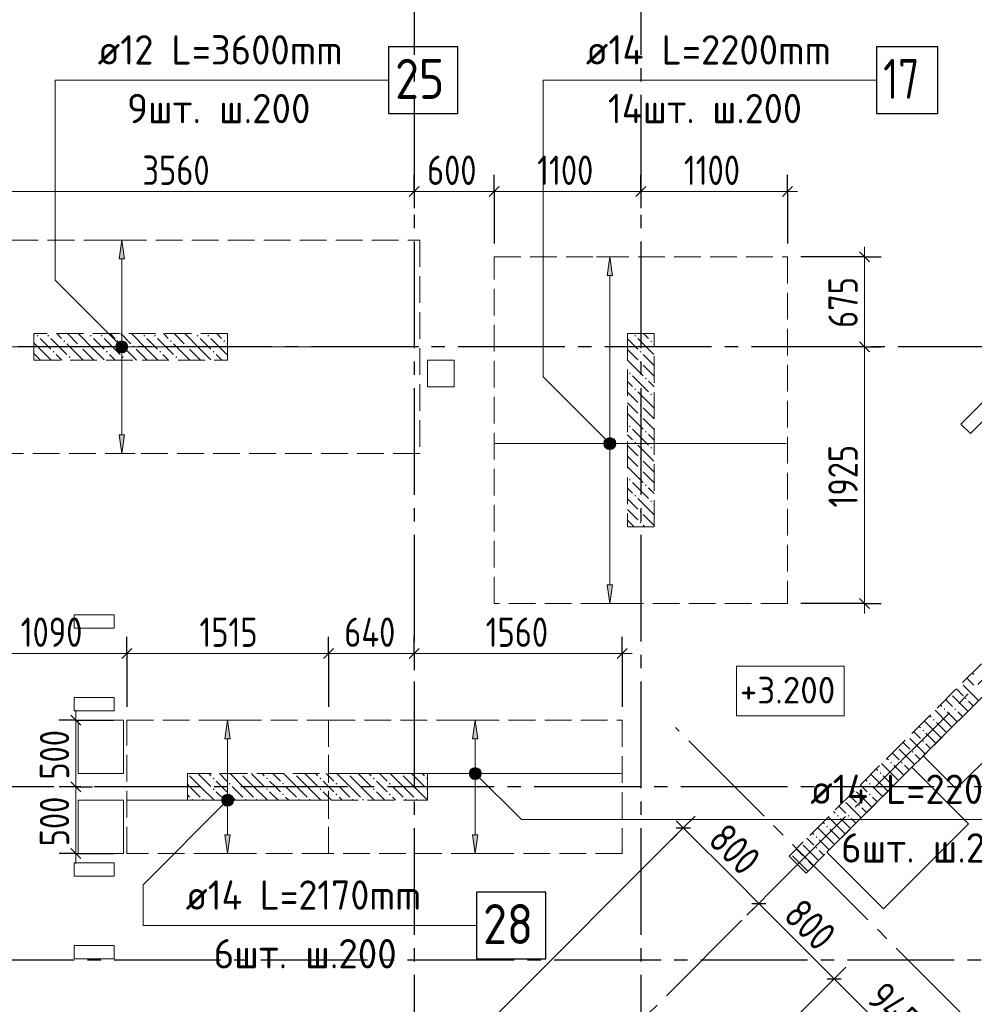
# Model space of a CAD drawing. Header units: millimetres. Extents: x 0 to 43617, y 0 to 59400.
# Tile 8 of 29: x 11667 to 18824, y 24199 to 31584. Entities that reach past the tile are written whole.
import ezdxf

# ---------------------------------------------------------------- set-up
doc = ezdxf.new("R2010")
doc.units = ezdxf.units.MM
doc.linetypes.add('______2', pattern=[270, 200, -70])
doc.linetypes.add('______5', pattern=[1100, 800, -100, 100, -100])
for name, color, linetype, lineweight in [('Standard', 7, 'Continuous', 25), ('Высотные отметки', 7, 'Continuous', 25), ('ДОП Верх по У', 7, 'Continuous', 25), ('ЖБ Пилон', 180, 'Continuous', 25), ('Оси', 40, '______5', 18), ('Позиционная метка номер позиции', 7, 'Continuous', 13), ('Примечания', 7, 'Continuous', 25)]:
    doc.layers.add(name, color=color, linetype=linetype, lineweight=lineweight)
doc.layers.add('ЖБ Перекрытие верхний уровень', color=7, linetype='Continuous', lineweight=25, true_color=0xe0e0ff)
doc.layers.add('ЖБ Стена верхний уровень', color=7, linetype='Continuous', lineweight=25, true_color=0x006e00)
doc.styles.add('GOST 2.304-81', font='txt')
doc.styles.add('ISOCPEUR', font='txt')

msp = doc.modelspace()

# ---------------------------------------------------------------- hatches: boundary and pattern name
at = {"layer": 'ДОП Верх по У', "linetype": 'Continuous', "lineweight": 13, "transparency": 33554687}
for points in [[(12451.6, 29790), (12431.6, 29930), (12411.6, 29790)], [(16111.6, 29665), (16091.6, 29805), (16071.6, 29665)], [(12394.1, 29130), (12469.1, 29130), (12463.8, 29148.8)], [(12394.1, 29130), (12463.8, 29148.8), (12399.3, 29148.8)], [(12399.3, 29111.3), (12469.1, 29130), (12394.1, 29130)], [(12399.3, 29148.8), (12463.8, 29148.8), (12450.3, 29162.3)], [(12399.3, 29148.8), (12450.3, 29162.3), (12412.8, 29162.3)], [(12399.3, 29111.3), (12463.8, 29111.3), (12469.1, 29130)], [(12412.8, 29097.8), (12463.8, 29111.3), (12399.3, 29111.3)], [(12412.8, 29162.3), (12450.3, 29162.3), (12431.6, 29167.5)], [(12412.8, 29097.8), (12450.3, 29097.8), (12463.8, 29111.3)], [(12450.3, 29097.8), (12412.8, 29097.8), (12431.6, 29092.5)], [(16059.3, 28423.8), (16123.8, 28423.8), (16110.3, 28437.3)], [(16059.3, 28423.8), (16110.3, 28437.3), (16072.8, 28437.3)], [(16072.8, 28437.3), (16110.3, 28437.3), (16091.6, 28442.5)], [(16054.1, 28405), (16129.1, 28405), (16123.8, 28423.8)], [(16054.1, 28405), (16123.8, 28423.8), (16059.3, 28423.8)], [(16059.3, 28386.3), (16129.1, 28405), (16054.1, 28405)], [(16059.3, 28386.3), (16123.8, 28386.3), (16129.1, 28405)], [(16072.8, 28372.8), (16123.8, 28386.3), (16059.3, 28386.3)], [(16072.8, 28372.8), (16110.3, 28372.8), (16123.8, 28386.3)], [(16110.3, 28372.8), (16072.8, 28372.8), (16091.6, 28367.5)], [(13245.9, 26190), (13225.9, 26330), (13205.9, 26190)], [(15102.9, 26190), (15082.9, 26330), (15062.9, 26190)], [(15045.4, 25930), (15120.4, 25930), (15115.1, 25948.8)], [(15045.4, 25930), (15115.1, 25948.8), (15050.6, 25948.8)], [(15050.6, 25911.3), (15120.4, 25930), (15045.4, 25930)], [(15050.6, 25948.8), (15115.1, 25948.8), (15101.6, 25962.3)], [(15050.6, 25948.8), (15101.6, 25962.3), (15064.1, 25962.3)], [(15050.6, 25911.3), (15115.1, 25911.3), (15120.4, 25930)], [(15064.1, 25962.3), (15101.6, 25962.3), (15082.9, 25967.5)], [(15064.1, 25897.8), (15115.1, 25911.3), (15050.6, 25911.3)], [(15064.1, 25897.8), (15101.6, 25897.8), (15115.1, 25911.3)], [(15101.6, 25897.8), (15064.1, 25897.8), (15082.9, 25892.5)], [(13188.4, 25730), (13263.4, 25730), (13258.1, 25748.8)], [(13188.4, 25730), (13258.1, 25748.8), (13193.6, 25748.8)], [(13193.6, 25711.3), (13263.4, 25730), (13188.4, 25730)], [(13193.6, 25748.8), (13258.1, 25748.8), (13244.6, 25762.3)], [(13193.6, 25748.8), (13244.6, 25762.3), (13207.1, 25762.3)], [(13193.6, 25711.3), (13258.1, 25711.3), (13263.4, 25730)], [(13207.1, 25697.8), (13258.1, 25711.3), (13193.6, 25711.3)], [(13207.1, 25762.3), (13244.6, 25762.3), (13225.9, 25767.5)], [(13207.1, 25697.8), (13244.6, 25697.8), (13258.1, 25711.3)], [(13244.6, 25697.8), (13207.1, 25697.8), (13225.9, 25692.5)]]:
    msp.add_hatch(color=7, dxfattribs=at).paths.add_polyline_path(points)
for points in [[(12451.6, 28470), (12431.6, 28330), (12411.6, 28470)], [(16111.6, 27345), (16091.6, 27205), (16071.6, 27345)], [(13245.9, 25470), (13225.9, 25330), (13205.9, 25470)], [(15102.9, 25470), (15082.9, 25330), (15062.9, 25470)]]:
    msp.add_hatch(color=7, dxfattribs=at).paths.add_polyline_path(points, flags=16)
at = {"layer": 'ЖБ Пилон', "linetype": 'Continuous', "lineweight": 18, "transparency": 33554687}
for points in [[(11794.5, 29213.1), (11801, 29219.6), (11807.5, 29213.1), (11801, 29206.6)], [(11874.5, 29213.1), (11881, 29219.6), (11887.5, 29213.1), (11881, 29206.6)], [(11994.5, 29173.1), (12001, 29179.6), (12007.5, 29173.1), (12001, 29166.6)], [(12194.5, 29213.1), (12201, 29219.6), (12207.5, 29213.1), (12201, 29206.6)], [(12274.5, 29213.1), (12281, 29219.6), (12287.5, 29213.1), (12281, 29206.6)], [(12394.5, 29173.1), (12401, 29179.6), (12407.5, 29173.1), (12401, 29166.6)], [(12594.5, 29213.1), (12601, 29219.6), (12607.5, 29213.1), (12601, 29206.6)], [(12674.5, 29213.1), (12681, 29219.6), (12687.5, 29213.1), (12681, 29206.6)], [(12794.5, 29173.1), (12801, 29179.6), (12807.5, 29173.1), (12801, 29166.6)], [(12994.5, 29213.1), (13001, 29219.6), (13007.5, 29213.1), (13001, 29206.6)], [(13074.5, 29213.1), (13081, 29219.6), (13087.5, 29213.1), (13081, 29206.6)], [(13194.5, 29173.1), (13201, 29179.6), (13207.5, 29173.1), (13201, 29166.6)], [(16274.5, 29213.1), (16281, 29219.6), (16287.5, 29213.1), (16281, 29206.6)], [(16394.5, 29173.1), (16401, 29179.6), (16407.5, 29173.1), (16401, 29166.6)], [(11914.5, 29093.1), (11921, 29099.6), (11927.5, 29093.1), (11921, 29086.6)], [(12114.5, 29133.1), (12121, 29139.6), (12127.5, 29133.1), (12121, 29126.6)], [(12314.5, 29093.1), (12321, 29099.6), (12327.5, 29093.1), (12321, 29086.6)], [(12514.5, 29133.1), (12521, 29139.6), (12527.5, 29133.1), (12521, 29126.6)], [(12714.5, 29093.1), (12721, 29099.6), (12727.5, 29093.1), (12721, 29086.6)], [(12914.5, 29133.1), (12921, 29139.6), (12927.5, 29133.1), (12921, 29126.6)], [(13114.5, 29093.1), (13121, 29099.6), (13127.5, 29093.1), (13121, 29086.6)], [(16314.5, 29093.1), (16321, 29099.6), (16327.5, 29093.1), (16321, 29086.6)], [(12034.5, 29053.1), (12041, 29059.6), (12047.4, 29053.1), (12041, 29046.6)], [(12434.5, 29053.1), (12441, 29059.6), (12447.4, 29053.1), (12441, 29046.6)], [(12834.5, 29053.1), (12841, 29059.6), (12847.4, 29053.1), (12841, 29046.6)], [(16314.5, 29013.1), (16321, 29019.6), (16327.5, 29013.1), (16321, 29006.6)], [(16234.5, 28933.1), (16240.9, 28939.6), (16247.4, 28933.1), (16240.9, 28926.6)], [(16354.4, 28893.1), (16360.9, 28899.6), (16367.4, 28893.1), (16360.9, 28886.6)], [(16274.5, 28813.1), (16281, 28819.6), (16287.5, 28813.1), (16281, 28806.6)], [(16394.5, 28773.1), (16401, 28779.6), (16407.5, 28773.1), (16401, 28766.6)], [(16314.5, 28693.1), (16321, 28699.6), (16327.5, 28693.1), (16321, 28686.6)], [(16314.5, 28613.1), (16321, 28619.6), (16327.5, 28613.1), (16321, 28606.6)], [(16234.5, 28533.1), (16240.9, 28539.6), (16247.4, 28533.1), (16240.9, 28526.6)], [(16354.4, 28493.1), (16360.9, 28499.6), (16367.4, 28493.1), (16360.9, 28486.6)], [(16274.5, 28413.1), (16281, 28419.6), (16287.5, 28413.1), (16281, 28406.6)], [(16394.5, 28373.1), (16401, 28379.6), (16407.5, 28373.1), (16401, 28366.6)], [(16314.5, 28293.1), (16321, 28299.6), (16327.5, 28293.1), (16321, 28286.6)], [(16314.5, 28213.1), (16321, 28219.6), (16327.5, 28213.1), (16321, 28206.6)], [(16234.5, 28133.1), (16240.9, 28139.6), (16247.4, 28133.1), (16240.9, 28126.6)], [(16354.4, 28093.1), (16360.9, 28099.6), (16367.4, 28093.1), (16360.9, 28086.6)], [(16274.5, 28013.1), (16281, 28019.6), (16287.5, 28013.1), (16281, 28006.6)], [(16394.5, 27973.1), (16401, 27979.6), (16407.5, 27973.1), (16401, 27966.6)], [(16314.5, 27893.1), (16321, 27899.6), (16327.5, 27893.1), (16321, 27886.6)], [(16314.5, 27813.1), (16321, 27819.6), (16327.5, 27813.1), (16321, 27806.6)], [(12924.3, 25930), (12924, 25929.7), (12924, 25930)], [(13324.3, 25930), (13321, 25926.6), (13317.6, 25930)], [(13724.3, 25930), (13721, 25926.6), (13717.6, 25930)], [(14124.3, 25930), (14121, 25926.6), (14117.6, 25930)], [(14524.3, 25930), (14521, 25926.6), (14517.6, 25930)], [(13114.5, 25893.1), (13121, 25899.6), (13127.5, 25893.1), (13121, 25886.6)], [(13234.5, 25853.1), (13241, 25859.6), (13247.4, 25853.1), (13241, 25846.6)], [(13514.5, 25893.1), (13521, 25899.6), (13527.5, 25893.1), (13521, 25886.6)], [(13634.5, 25853.1), (13641, 25859.6), (13647.4, 25853.1), (13641, 25846.6)], [(13914.5, 25893.1), (13921, 25899.6), (13927.5, 25893.1), (13921, 25886.6)], [(14034.5, 25853.1), (14041, 25859.6), (14047.4, 25853.1), (14041, 25846.6)], [(14314.5, 25893.1), (14321, 25899.6), (14327.5, 25893.1), (14321, 25886.6)], [(14434.5, 25853.1), (14441, 25859.6), (14447.4, 25853.1), (14441, 25846.6)], [(14714.5, 25893.1), (14721, 25899.6), (14724, 25896.6), (14724, 25889.7), (14721, 25886.6)], [(13114.5, 25813.1), (13121, 25819.6), (13127.5, 25813.1), (13121, 25806.6)], [(13234.5, 25773.1), (13241, 25779.6), (13247.4, 25773.1), (13241, 25766.6)], [(13514.5, 25813.1), (13521, 25819.6), (13527.5, 25813.1), (13521, 25806.6)], [(13634.5, 25773.1), (13641, 25779.6), (13647.4, 25773.1), (13641, 25766.6)], [(13914.5, 25813.1), (13921, 25819.6), (13927.5, 25813.1), (13921, 25806.6)], [(14034.5, 25773.1), (14041, 25779.6), (14047.4, 25773.1), (14041, 25766.6)], [(14314.5, 25813.1), (14321, 25819.6), (14327.5, 25813.1), (14321, 25806.6)], [(14434.5, 25773.1), (14441, 25779.6), (14447.4, 25773.1), (14441, 25766.6)], [(14714.5, 25813.1), (14721, 25819.6), (14724, 25816.6), (14724, 25809.7), (14721, 25806.6)], [(12954.4, 25733.1), (12960.9, 25739.6), (12967.4, 25733.1), (12964.3, 25730), (12957.6, 25730)], [(13034.5, 25733.1), (13041, 25739.6), (13047.4, 25733.1), (13044.3, 25730), (13037.6, 25730)], [(13354.4, 25733.1), (13360.9, 25739.6), (13367.4, 25733.1), (13364.3, 25730), (13357.6, 25730)], [(13434.5, 25733.1), (13441, 25739.6), (13447.4, 25733.1), (13444.3, 25730), (13437.6, 25730)], [(13754.4, 25733.1), (13760.9, 25739.6), (13767.4, 25733.1), (13764.3, 25730), (13757.6, 25730)], [(13834.5, 25733.1), (13841, 25739.6), (13847.4, 25733.1), (13844.3, 25730), (13837.6, 25730)], [(14154.4, 25733.1), (14160.9, 25739.6), (14167.4, 25733.1), (14164.3, 25730), (14157.6, 25730)], [(14234.5, 25733.1), (14241, 25739.6), (14247.4, 25733.1), (14244.3, 25730), (14237.6, 25730)], [(14554.4, 25733.1), (14560.9, 25739.6), (14567.4, 25733.1), (14564.3, 25730), (14557.6, 25730)], [(14634.5, 25733.1), (14641, 25739.6), (14647.4, 25733.1), (14644.3, 25730), (14637.6, 25730)]]:
    msp.add_hatch(color=7, dxfattribs=at).paths.add_polyline_path(points, flags=16)
at = {"layer": 'ЖБ Стена верхний уровень', "linetype": 'Continuous', "lineweight": 18, "transparency": 33554687}
for points in [[(18754.4, 26493.1), (18760.9, 26499.6), (18767.4, 26493.1), (18760.9, 26486.6)], [(18594.5, 26413.1), (18601, 26419.6), (18607.5, 26413.1), (18601, 26406.6)], [(18674.5, 26413.1), (18681, 26419.6), (18687.5, 26413.1), (18681, 26406.6)], [(18514.5, 26333.1), (18521, 26339.6), (18527.4, 26333.1), (18521, 26326.6)], [(18434.5, 26253.1), (18440.9, 26259.6), (18447.4, 26253.1), (18440.9, 26246.6)], [(18434.5, 26173.1), (18440.9, 26179.6), (18447.4, 26173.1), (18440.9, 26166.6)], [(18354.4, 26093.1), (18360.9, 26099.6), (18367.4, 26093.1), (18360.9, 26086.6)], [(18194.5, 26013.1), (18201, 26019.6), (18207.5, 26013.1), (18201, 26006.6)], [(18274.5, 26013.1), (18281, 26019.6), (18287.5, 26013.1), (18281, 26006.6)], [(18114.5, 25933.1), (18121, 25939.6), (18127.5, 25933.1), (18121, 25926.6)], [(18034.5, 25853.1), (18040.9, 25859.6), (18047.4, 25853.1), (18040.9, 25846.6)], [(18034.5, 25773.1), (18040.9, 25779.6), (18047.4, 25773.1), (18040.9, 25766.6)], [(17954.4, 25693.1), (17960.9, 25699.6), (17967.4, 25693.1), (17960.9, 25686.6)], [(17794.5, 25613.1), (17801, 25619.6), (17807.5, 25613.1), (17801, 25606.6)], [(17874.5, 25613.1), (17881, 25619.6), (17887.5, 25613.1), (17881, 25606.6)], [(17714.5, 25533.1), (17721, 25539.6), (17727.5, 25533.1), (17721, 25526.6)], [(17634.5, 25453.1), (17640.9, 25459.6), (17647.4, 25453.1), (17640.9, 25446.6)], [(17634.5, 25373.1), (17640.9, 25379.6), (17647.4, 25373.1), (17640.9, 25366.6)], [(17554.4, 25293.1), (17560.9, 25299.6), (17567.4, 25293.1), (17560.9, 25286.6)]]:
    msp.add_hatch(color=7, dxfattribs=at).paths.add_polyline_path(points, flags=16)
at = {"layer": 'Позиционная метка номер позиции', "linetype": 'Continuous', "lineweight": 13, "transparency": 33554687}
for points in [[(12399.8, 29098.2), (12443, 29173.3), (12388.3, 29118.6)], [(12388.3, 29118.6), (12443, 29173.3), (12420.1, 29173.3)], [(12388.3, 29118.6), (12420.1, 29173.3), (12388.3, 29141.5)], [(12388.3, 29141.5), (12420.1, 29173.3), (12399.8, 29161.8)], [(12399.8, 29098.2), (12463.4, 29161.8), (12443, 29173.3)], [(12420.1, 29086.7), (12463.4, 29161.8), (12399.8, 29098.2)], [(12420.1, 29086.7), (12474.9, 29141.5), (12463.4, 29161.8)], [(12443, 29086.7), (12474.9, 29141.5), (12420.1, 29086.7)], [(12443, 29086.7), (12474.9, 29118.6), (12474.9, 29141.5)], [(12474.9, 29118.6), (12443, 29086.7), (12463.4, 29098.2)], [(16059.8, 28373.2), (16103, 28448.3), (16048.3, 28393.6)], [(16048.3, 28393.6), (16103, 28448.3), (16080.1, 28448.3)], [(16048.3, 28393.6), (16080.1, 28448.3), (16048.3, 28416.5)], [(16048.3, 28416.5), (16080.1, 28448.3), (16059.8, 28436.8)], [(16059.8, 28373.2), (16123.4, 28436.8), (16103, 28448.3)], [(16080.1, 28361.7), (16123.4, 28436.8), (16059.8, 28373.2)], [(16080.1, 28361.7), (16134.9, 28416.5), (16123.4, 28436.8)], [(16103, 28361.7), (16134.9, 28416.5), (16080.1, 28361.7)], [(16103, 28361.7), (16134.9, 28393.6), (16134.9, 28416.5)], [(16134.9, 28393.6), (16103, 28361.7), (16123.4, 28373.2)], [(15039.6, 25941.5), (15071.4, 25973.3), (15051.1, 25961.8)], [(15071.4, 25973.3), (15039.6, 25941.5), (15039.6, 25918.6)], [(15071.4, 25973.3), (15039.6, 25918.6), (15094.3, 25973.3)], [(15094.3, 25973.3), (15039.6, 25918.6), (15051.1, 25898.2)], [(15094.3, 25973.3), (15051.1, 25898.2), (15114.7, 25961.8)], [(15114.7, 25961.8), (15051.1, 25898.2), (15071.4, 25886.7)], [(15114.7, 25961.8), (15071.4, 25886.7), (15126.2, 25941.5)], [(15126.2, 25941.5), (15071.4, 25886.7), (15094.3, 25886.7)], [(15126.2, 25941.5), (15094.3, 25886.7), (15126.2, 25918.6)], [(15126.2, 25918.6), (15094.3, 25886.7), (15114.7, 25898.2)], [(13269.2, 25718.6), (13214.4, 25773.3), (13194.1, 25761.8)], [(13269.2, 25741.5), (13237.3, 25773.3), (13214.4, 25773.3)], [(13269.2, 25741.5), (13214.4, 25773.3), (13269.2, 25718.6)], [(13237.3, 25773.3), (13269.2, 25741.5), (13257.7, 25761.8)], [(13257.7, 25698.2), (13194.1, 25761.8), (13182.6, 25741.5)], [(13257.7, 25698.2), (13182.6, 25741.5), (13237.3, 25686.7)], [(13237.3, 25686.7), (13182.6, 25741.5), (13182.6, 25718.6)], [(13237.3, 25686.7), (13182.6, 25718.6), (13214.4, 25686.7)], [(13214.4, 25686.7), (13182.6, 25718.6), (13194.1, 25698.2)], [(13269.2, 25718.6), (13194.1, 25761.8), (13257.7, 25698.2)]]:
    msp.add_hatch(color=7, dxfattribs=at).paths.add_polyline_path(points)

# ---------------------------------------------------------------- linework, layer by layer
at = {"layer": 'Standard', "color": 251, "linetype": 'Continuous', "lineweight": -3, "true_color": 0x656565, "transparency": 33554687}
for p, q in [((14624, 30294.5), (14624, 30419.5)), ((15224, 30294.5), (15224, 30419.5)), ((16324, 30294.5), (16324, 30419.5)), ((17424, 30294.5), (17424, 30419.5)), ((14624, 30294.5), (14624, 30169.5)), ((14624, 30294.5), (14624, 30294.5)), ((15224, 30294.5), (15224, 30169.5)), ((15224, 30294.5), (15224, 29905)), ((16324, 30294.5), (16324, 30169.5)), ((16324, 30294.5), (16324, 30294.5)), ((17424, 30294.5), (17424, 30169.5)), ((17424, 30294.5), (17424, 29905)), ((18000.1, 29805), (17524, 29805)), ((18000.1, 29805), (17875.1, 29805)), ((18000.1, 29805), (18125.1, 29805)), ((18000.1, 29130), (17875.1, 29130)), ((18000.1, 29130), (18125.1, 29130)), ((18000.1, 29130), (18000.1, 29130)), ((18000.1, 27205), (17524, 27205)), ((18000.1, 27205), (17875.1, 27205)), ((18000.1, 27205), (18125.1, 27205)), ((12468.9, 26830), (12468.9, 26955)), ((13982.9, 26830), (13982.9, 26955)), ((14624, 26830), (14624, 26955)), ((16182.9, 26830), (16182.9, 26955)), ((12468.9, 26830), (12468.9, 26705)), ((12468.9, 26830), (12468.9, 26430)), ((13982.9, 26830), (13982.9, 26705)), ((13982.9, 26830), (13982.9, 26430)), ((14624, 26830), (14624, 26705)), ((14624, 26830), (14624, 26808.8)), ((16182.9, 26830), (16182.9, 26705)), ((16182.9, 26830), (16182.9, 26430)), ((12087.8, 26330), (11962.8, 26330)), ((12087.8, 26330), (12212.8, 26330)), ((12087.8, 26330), (12368.9, 26330)), ((12087.8, 25830), (11962.8, 25830)), ((12087.8, 25830), (12212.8, 25830)), ((12087.8, 25830), (12087.8, 25830)), ((16642.3, 25521.8), (16730.7, 25610.1)), ((16642.3, 25521.8), (15236.1, 24115.6)), ((16642.3, 25521.8), (16553.9, 25433.4)), ((12087.8, 25330), (11962.8, 25330)), ((12087.8, 25330), (12212.8, 25330)), ((12087.8, 25330), (12368.9, 25330)), ((17208, 24956.1), (17296.4, 25044.5)), ((17208, 24956.1), (17119.6, 24867.7)), ((17773.7, 24390.4), (17862, 24478.8)), ((17773.7, 24390.4), (17685.3, 24302))]:
    msp.add_line(p, q, dxfattribs=at)
at = {"layer": 'Standard', "color": 7, "linetype": 'Continuous', "lineweight": 13, "transparency": 33554687}
for p, q in [((11066.5, 30294.5), (14624, 30294.5)), ((14624, 30294.5), (15224, 30294.5)), ((15224, 30294.5), (16324, 30294.5)), ((16324, 30294.5), (17424, 30294.5)), ((17424, 30294.5), (17499, 30294.5)), ((18000.1, 29805), (18000.1, 29880)), ((18000.1, 29130), (18000.1, 27205)), ((18000.1, 27205), (18000.1, 27130)), ((11381, 26830), (12468.9, 26830)), ((12468.9, 26830), (13982.9, 26830)), ((13982.9, 26830), (14624, 26830)), ((14624, 26830), (16182.9, 26830)), ((16182.9, 26830), (16257.9, 26830)), ((12087.8, 26330), (12087.8, 26405)), ((12087.8, 26330), (12087.8, 25830)), ((16642.3, 25521.8), (16589.2, 25574.8)), ((12087.8, 25330), (12087.8, 25255)), ((17208, 24956.1), (17773.7, 24390.4)), ((17773.7, 24390.4), (18441.9, 23722.2))]:
    msp.add_line(p, q, dxfattribs=at)
at = {"layer": 'Standard', "color": 7, "linetype": 'Continuous', "lineweight": 25, "transparency": 33554687}
for p, q in [((14586.5, 30257), (14661.5, 30332)), ((15186.5, 30257), (15261.5, 30332)), ((16286.5, 30257), (16361.5, 30332)), ((17386.5, 30257), (17461.5, 30332)), ((17962.6, 29842.5), (18037.6, 29767.5)), ((17962.6, 29167.5), (18037.6, 29092.5)), ((17962.6, 27242.5), (18037.6, 27167.5)), ((12431.4, 26792.5), (12506.4, 26867.5)), ((13945.4, 26792.5), (14020.4, 26867.5)), ((14586.5, 26792.5), (14661.5, 26867.5)), ((16145.4, 26792.5), (16220.4, 26867.5)), ((12050.3, 26367.5), (12125.3, 26292.5)), ((12050.3, 25867.5), (12125.3, 25792.5)), ((16589.2, 25521.8), (16695.3, 25521.8)), ((12050.3, 25367.5), (12125.3, 25292.5)), ((17154.9, 24956.1), (17261, 24956.1)), ((17720.6, 24390.4), (17826.7, 24390.4))]:
    msp.add_line(p, q, dxfattribs=at)
at = {"layer": 'Standard', "color": 7, "linetype": 'Continuous', "lineweight": 13, "transparency": 33554687}
for points in [[(18000.1, 29805), (18000.1, 29211.2), (18000.1, 29211.2), (18000.1, 29130)], [(12087.8, 25830), (12087.8, 25818.3), (12087.8, 25818.3), (12087.8, 25330)], [(16642.3, 25521.8), (17037.4, 25126.6), (17037.4, 25126.6), (17208, 24956.1)]]:
    msp.add_lwpolyline(points, dxfattribs=at)
at = {"layer": 'Standard', "color": 251, "linetype": 'Continuous', "lineweight": -3, "true_color": 0x656565, "transparency": 33554687}
for points in [[(17208, 24956.1), (17182.8, 24930.9), (17182.8, 24930.9), (17161.4, 24909.5)], [(17773.7, 24390.4), (17701.8, 24318.5), (17701.8, 24318.5), (16367.5, 22984.2)]]:
    msp.add_lwpolyline(points, dxfattribs=at)
at = {"layer": 'Высотные отметки', "color": 7, "linetype": 'Continuous', "lineweight": 18, "transparency": 33554687}
msp.add_lwpolyline([(17042.3, 26362), (17847.8, 26362), (17847.8, 26735.3), (17042.3, 26735.3), (17042.3, 26362)], dxfattribs=at)
at = {"layer": 'ДОП Верх по У', "color": 7, "linetype": 'Continuous', "lineweight": 13, "transparency": 33554687}
for p, q in [((12231.6, 31130), (14317.6, 31130)), ((15891.6, 31130), (17999.6, 31130)), ((17574, 25585), (19682, 25585)), ((12891.6, 24791.4), (14955.6, 24791.4))]:
    msp.add_line(p, q, dxfattribs=at)
at = {"layer": 'ДОП Верх по У', "color": 251, "linetype": 'Continuous', "lineweight": 13, "true_color": 0x494949, "transparency": 33554687}
for p, q in [((12431.6, 29930), (12331.6, 29930)), ((12431.6, 29930), (12411.6, 29790)), ((12451.6, 29790), (12431.6, 29930)), ((12431.6, 29930), (12531.6, 29930)), ((12431.6, 29930), (12431.6, 29930)), ((12411.6, 29790), (12451.6, 29790)), ((12431.6, 29160), (12431.6, 29790)), ((16091.6, 29805), (15991.6, 29805)), ((16091.6, 29805), (16071.6, 29665)), ((16111.6, 29665), (16091.6, 29805)), ((16091.6, 29805), (16191.6, 29805)), ((16091.6, 29805), (16091.6, 29805)), ((16071.6, 29665), (16111.6, 29665)), ((16091.6, 28435), (16091.6, 29665)), ((12394.1, 29130), (12394.1, 29130)), ((12431.6, 28470), (12431.6, 29100)), ((12469.1, 29130), (12469.1, 29130)), ((12431.6, 28330), (12411.6, 28470)), ((12411.6, 28470), (12451.6, 28470)), ((12451.6, 28470), (12431.6, 28330)), ((16054.1, 28405), (16054.1, 28405)), ((16091.6, 27345), (16091.6, 28375)), ((16129.1, 28405), (16129.1, 28405)), ((12431.6, 28330), (12331.6, 28330)), ((12431.6, 28330), (12531.6, 28330)), ((12431.6, 28330), (12431.6, 28330)), ((16091.6, 27205), (16071.6, 27345)), ((16071.6, 27345), (16111.6, 27345)), ((16111.6, 27345), (16091.6, 27205)), ((16091.6, 27205), (15991.6, 27205)), ((16091.6, 27205), (16191.6, 27205)), ((16091.6, 27205), (16091.6, 27205)), ((13225.9, 26330), (13125.9, 26330)), ((13225.9, 26330), (13205.9, 26190)), ((13245.9, 26190), (13225.9, 26330)), ((13225.9, 26330), (13325.9, 26330)), ((13225.9, 26330), (13225.9, 26330)), ((15082.9, 26330), (14982.9, 26330)), ((15082.9, 26330), (15062.9, 26190)), ((15102.9, 26190), (15082.9, 26330)), ((15082.9, 26330), (15182.9, 26330)), ((15082.9, 26330), (15082.9, 26330)), ((13205.9, 26190), (13245.9, 26190)), ((13225.9, 25760), (13225.9, 26190)), ((15062.9, 26190), (15102.9, 26190)), ((15082.9, 25960), (15082.9, 26190)), ((15045.4, 25930), (15045.4, 25930)), ((15120.4, 25930), (15120.4, 25930)), ((15082.9, 25470), (15082.9, 25900)), ((13188.4, 25730), (13188.4, 25730)), ((13225.9, 25470), (13225.9, 25700)), ((13263.4, 25730), (13263.4, 25730)), ((13225.9, 25330), (13205.9, 25470)), ((13205.9, 25470), (13245.9, 25470)), ((13245.9, 25470), (13225.9, 25330)), ((15082.9, 25330), (15062.9, 25470)), ((15062.9, 25470), (15102.9, 25470)), ((15102.9, 25470), (15082.9, 25330)), ((13225.9, 25330), (13125.9, 25330)), ((13225.9, 25330), (13325.9, 25330)), ((13225.9, 25330), (13225.9, 25330)), ((15082.9, 25330), (14982.9, 25330)), ((15082.9, 25330), (15182.9, 25330)), ((15082.9, 25330), (15082.9, 25330))]:
    msp.add_line(p, q, dxfattribs=at)
at = {"layer": 'ДОП Верх по У', "color": 7, "linetype": 'Continuous', "lineweight": 18, "transparency": 33554687}
for p, q in [((11072.5, 29130), (14660.5, 29130)), ((15231, 28405), (17417, 28405)), ((16175.9, 25930), (13989.9, 25930)), ((13975.9, 25730), (12475.9, 25730))]:
    msp.add_line(p, q, dxfattribs=at)
at = {"layer": 'ДОП Верх по У', "color": 7, "linetype": 'Continuous', "lineweight": 25, "transparency": 33554687}
for points in [[(14431.6, 30880), (14951.6, 30880), (14951.6, 31380), (14431.6, 31380), (14431.6, 30880)], [(18091.6, 30880), (18551.6, 30880), (18551.6, 31380), (18091.6, 31380), (18091.6, 30880)], [(15091.6, 24541.4), (15611.6, 24541.4), (15611.6, 25041.4), (15091.6, 25041.4), (15091.6, 24541.4)]]:
    msp.add_lwpolyline(points, dxfattribs=at)
at = {"layer": 'ДОП Верх по У', "color": 251, "linetype": 'Continuous', "lineweight": 13, "true_color": 0x494949, "transparency": 33554687}
for centre in [(12431.6, 29130), (16091.6, 28405), (15082.9, 25930), (13225.9, 25730)]:
    msp.add_circle(centre, 37.5, dxfattribs=at)
at = {"layer": 'ЖБ Перекрытие верхний уровень', "color": 7, "linetype": 'Continuous', "lineweight": 18, "transparency": 33554687}
for p, q in [((14924, 29030), (14724, 29030)), ((14724, 29030), (14724, 28830)), ((14924, 28830), (14924, 29030)), ((14724, 28830), (14924, 28830)), ((18936.1, 28762.4), (18724, 28550.3)), ((18794.7, 28479.6), (19006.8, 28691.7)), ((18724, 28550.3), (18794.7, 28479.6)), ((12374, 27120), (12074, 27120)), ((12074, 27120), (12074, 27020)), ((12374, 27020), (12374, 27120)), ((12074, 27020), (12374, 27020)), ((19006.5, 26627.3), (18440.8, 26061.6)), ((12374, 26500), (12074, 26500)), ((12074, 26500), (12074, 26400)), ((12374, 26400), (12374, 26500)), ((12074, 26400), (12374, 26400)), ((18688.3, 25814.1), (19254, 26379.8)), ((12444, 26330), (12104, 26330)), ((12104, 26330), (12104, 25930)), ((12444, 25930), (12444, 26330)), ((18440.8, 26061.6), (18688.3, 25814.1)), ((12104, 25930), (12444, 25930)), ((18356, 25976.8), (17719.6, 25340.4)), ((18780.2, 25552.5), (18356, 25976.8)), ((12444, 25730), (12104, 25730)), ((12104, 25730), (12104, 25330)), ((12444, 25330), (12444, 25730)), ((18143.8, 24916.1), (18780.2, 25552.5)), ((12104, 25330), (12444, 25330)), ((17719.6, 25340.4), (18143.8, 24916.1)), ((12374, 25260), (12074, 25260)), ((12074, 25260), (12074, 25160)), ((12374, 25160), (12374, 25260)), ((12074, 25160), (12374, 25160)), ((12374, 24640), (12074, 24640)), ((12074, 24640), (12074, 24540)), ((12374, 24540), (12374, 24640)), ((12074, 24540), (12374, 24540))]:
    msp.add_line(p, q, dxfattribs=at)
at = {"layer": 'ЖБ Пилон', "color": 253, "linetype": '______2', "lineweight": 13, "true_color": 0xa0a0a0, "transparency": 33554687}
for p, q in [((13224, 29230), (11774, 29230)), ((11774, 29230), (11774, 29030)), ((13224, 29030), (13224, 29230)), ((16224, 29230), (16224, 27780)), ((16424, 29230), (16224, 29230)), ((16424, 27780), (16424, 29230)), ((11774, 29030), (13224, 29030)), ((16224, 27780), (16424, 27780)), ((14724, 25930), (12924, 25930)), ((12924, 25930), (12924, 25730)), ((14724, 25730), (14724, 25930)), ((12924, 25730), (14724, 25730))]:
    msp.add_line(p, q, dxfattribs=at)
at = {"layer": 'ЖБ Пилон', "color": 9, "linetype": 'Continuous', "lineweight": 18, "true_color": 0xc7c7c7, "transparency": 33554687}
for p, q in [((11821, 29193.1), (11901, 29113.1)), ((11901, 29193.1), (12021, 29073.1)), ((11944.1, 29230), (11981, 29193.1)), ((12024.1, 29230), (12101, 29153.1)), ((12221, 29113.1), (12104.1, 29230)), ((12221, 29193.1), (12301, 29113.1)), ((12301, 29193.1), (12421, 29073.1)), ((12344.1, 29230), (12381, 29193.1)), ((12424.1, 29230), (12501, 29153.1)), ((12621, 29113.1), (12504.1, 29230)), ((12621, 29193.1), (12701, 29113.1)), ((12701, 29193.1), (12821, 29073.1)), ((12744.1, 29230), (12781, 29193.1)), ((12824.1, 29230), (12901, 29153.1)), ((13021, 29113.1), (12904.1, 29230)), ((13021, 29193.1), (13101, 29113.1)), ((13101, 29193.1), (13221, 29073.1)), ((13144.1, 29230), (13181, 29193.1)), ((16224, 29190.1), (16301, 29113.1)), ((16301, 29193.1), (16421, 29073.1)), ((16344.1, 29230), (16381, 29193.1)), ((11821, 29113.1), (11774, 29160.1)), ((11821, 29113.1), (11901, 29033.1)), ((12141, 29033.1), (12021, 29153.1)), ((12141, 29113.1), (12221, 29033.1)), ((12221, 29113.1), (12301, 29033.1)), ((12541, 29033.1), (12421, 29153.1)), ((12541, 29113.1), (12621, 29033.1)), ((12621, 29113.1), (12701, 29033.1)), ((12941, 29033.1), (12821, 29153.1)), ((12941, 29113.1), (13021, 29033.1)), ((13021, 29113.1), (13101, 29033.1)), ((13224, 29150.1), (13221, 29153.1)), ((16224, 29110.1), (16301, 29033.1)), ((16424, 29150.1), (16421, 29153.1)), ((11774, 29080.1), (11821, 29033.1)), ((11821, 29033.1), (11824.1, 29030)), ((11981, 29033.1), (11941, 29073.1)), ((11984.1, 29030), (11981, 29033.1)), ((12060.9, 29033.1), (12064.1, 29030)), ((12141, 29033.1), (12144.1, 29030)), ((12221, 29033.1), (12224.1, 29030)), ((12381, 29033.1), (12341, 29073.1)), ((12384.1, 29030), (12381, 29033.1)), ((12460.9, 29033.1), (12464.1, 29030)), ((12541, 29033.1), (12544.1, 29030)), ((12621, 29033.1), (12624.1, 29030)), ((12781, 29033.1), (12741, 29073.1)), ((12784.1, 29030), (12781, 29033.1)), ((12860.9, 29033.1), (12864.1, 29030)), ((12941, 29033.1), (12944.1, 29030)), ((13021, 29033.1), (13024.1, 29030)), ((13181, 29033.1), (13141, 29073.1)), ((13184.1, 29030), (13181, 29033.1)), ((16224, 29030.1), (16340.9, 28913.1)), ((16381, 29033.1), (16340.9, 29073.1)), ((16421, 28993.1), (16381, 29033.1)), ((16340.9, 28993.1), (16424, 28910.1)), ((16260.9, 28913.1), (16381, 28793.1)), ((16260.9, 28833.1), (16224, 28870.1)), ((16381, 28873.1), (16424, 28830.1)), ((16224, 28790.1), (16301, 28713.1)), ((16301, 28793.1), (16421, 28673.1)), ((16424, 28750.1), (16421, 28753.1)), ((16224, 28710.1), (16301, 28633.1)), ((16381, 28633.1), (16340.9, 28673.1)), ((16224, 28630.1), (16340.9, 28513.1)), ((16340.9, 28593.1), (16424, 28510.1)), ((16421, 28593.1), (16381, 28633.1)), ((16260.9, 28513.1), (16381, 28393.1)), ((16260.9, 28433.1), (16224, 28470.1)), ((16381, 28473.1), (16424, 28430.1)), ((16224, 28390.1), (16301, 28313.1)), ((16301, 28393.1), (16421, 28273.1)), ((16224, 28310.1), (16301, 28233.1)), ((16424, 28350.1), (16421, 28353.1)), ((16224, 28230.1), (16340.9, 28113.1)), ((16381, 28233.1), (16340.9, 28273.1)), ((16421, 28193.1), (16381, 28233.1)), ((16340.9, 28193.1), (16424, 28110.1)), ((16260.9, 28033.1), (16224, 28070.1)), ((16260.9, 28113.1), (16381, 27993.1)), ((16381, 28073.1), (16424, 28030.1)), ((16224, 27990.1), (16301, 27913.1)), ((16301, 27993.1), (16421, 27873.1)), ((16424, 27950.1), (16421, 27953.1)), ((16224, 27910.1), (16301, 27833.1)), ((16381, 27833.1), (16340.9, 27873.1)), ((16224, 27830.1), (16274.1, 27780)), ((16340.9, 27793.1), (16354.1, 27780)), ((16421, 27793.1), (16381, 27833.1)), ((13021, 25913.1), (13004.1, 25930)), ((13084.1, 25930), (13101, 25913.1)), ((13164.1, 25930), (13221, 25873.1)), ((13341, 25833.1), (13244.1, 25930)), ((13421, 25913.1), (13404.1, 25930)), ((13484.1, 25930), (13501, 25913.1)), ((13564.1, 25930), (13621, 25873.1)), ((13741, 25833.1), (13644.1, 25930)), ((13821, 25913.1), (13804.1, 25930)), ((13884.1, 25930), (13901, 25913.1)), ((13964.1, 25930), (14021, 25873.1)), ((14141, 25833.1), (14044.1, 25930)), ((14221, 25913.1), (14204.1, 25930)), ((14284.1, 25930), (14301, 25913.1)), ((14364.1, 25930), (14421, 25873.1)), ((14541, 25833.1), (14444.1, 25930)), ((14621, 25913.1), (14604.1, 25930)), ((14684.1, 25930), (14701, 25913.1)), ((12941, 25833.1), (12924, 25850.1)), ((12941, 25913.1), (13021, 25833.1)), ((13021, 25913.1), (13101, 25833.1)), ((13181, 25833.1), (13141, 25873.1)), ((13341, 25913.1), (13421, 25833.1)), ((13421, 25913.1), (13501, 25833.1)), ((13581, 25833.1), (13541, 25873.1)), ((13741, 25913.1), (13821, 25833.1)), ((13821, 25913.1), (13901, 25833.1)), ((13981, 25833.1), (13941, 25873.1)), ((14141, 25913.1), (14221, 25833.1)), ((14221, 25913.1), (14301, 25833.1)), ((14381, 25833.1), (14341, 25873.1)), ((14541, 25913.1), (14621, 25833.1)), ((14621, 25913.1), (14701, 25833.1)), ((12941, 25833.1), (13021, 25753.1)), ((13021, 25833.1), (13124.1, 25730)), ((13141, 25793.1), (13204.1, 25730)), ((13221, 25793.1), (13181, 25833.1)), ((13260.9, 25833.1), (13341, 25753.1)), ((13341, 25833.1), (13421, 25753.1)), ((13421, 25833.1), (13524.1, 25730)), ((13541, 25793.1), (13604.1, 25730)), ((13621, 25793.1), (13581, 25833.1)), ((13660.9, 25833.1), (13741, 25753.1)), ((13741, 25833.1), (13821, 25753.1)), ((13821, 25833.1), (13924.1, 25730)), ((13941, 25793.1), (14004.1, 25730)), ((14021, 25793.1), (13981, 25833.1)), ((14060.9, 25833.1), (14141, 25753.1)), ((14141, 25833.1), (14221, 25753.1)), ((14221, 25833.1), (14324.1, 25730)), ((14341, 25793.1), (14404.1, 25730)), ((14421, 25793.1), (14381, 25833.1)), ((14460.9, 25833.1), (14541, 25753.1)), ((14541, 25833.1), (14621, 25753.1)), ((14621, 25833.1), (14724, 25730.1)), ((12924, 25770.1), (12941, 25753.1)), ((13260.9, 25753.1), (13284.1, 25730)), ((13660.9, 25753.1), (13684.1, 25730)), ((14060.9, 25753.1), (14084.1, 25730)), ((14460.9, 25753.1), (14484.1, 25730))]:
    msp.add_line(p, q, dxfattribs=at)
at = {"layer": 'ЖБ Стена верхний уровень', "color": 251, "linetype": '______2', "lineweight": 13, "true_color": 0x656565, "transparency": 33554687}
for p, q in [((23650.7, 31526.1), (17435.2, 25310.6)), ((17562.5, 25183.3), (23778, 31398.8)), ((17435.2, 25310.6), (17562.5, 25183.3))]:
    msp.add_line(p, q, dxfattribs=at)
at = {"layer": 'ЖБ Стена верхний уровень', "color": 9, "linetype": 'Continuous', "lineweight": 18, "true_color": 0xc7c7c7, "transparency": 33554687}
for p, q in [((18809.4, 26684.7), (18821, 26673.1)), ((18740.9, 26593.1), (18856.6, 26477.4)), ((18781, 26633.1), (18769.4, 26644.7)), ((18821, 26593.1), (18781, 26633.1)), ((18660.9, 26513.1), (18776.6, 26397.4)), ((18689.4, 26564.7), (18740.9, 26513.1)), ((18569.4, 26444.7), (18581, 26433.1)), ((18621, 26473.1), (18609.4, 26484.7)), ((18660.9, 26433.1), (18621, 26473.1)), ((18781, 26473.1), (18816.6, 26437.4)), ((18489.4, 26364.7), (18501, 26353.1)), ((18621, 26313.1), (18529.4, 26404.7)), ((18621, 26393.1), (18696.6, 26317.4)), ((18701, 26393.1), (18736.6, 26357.4)), ((18540.9, 26233.1), (18449.4, 26324.7)), ((18540.9, 26313.1), (18616.6, 26237.4)), ((18621, 26313.1), (18656.6, 26277.4)), ((18381, 26233.1), (18369.4, 26244.7)), ((18421, 26193.1), (18381, 26233.1)), ((18409.4, 26284.7), (18421, 26273.1)), ((18460.9, 26233.1), (18536.6, 26157.4)), ((18540.9, 26233.1), (18576.6, 26197.4)), ((18289.4, 26164.7), (18340.9, 26113.1)), ((18340.9, 26193.1), (18456.6, 26077.4)), ((18460.9, 26153.1), (18496.6, 26117.4)), ((18221, 26073.1), (18209.4, 26084.7)), ((18260.9, 26033.1), (18221, 26073.1)), ((18260.9, 26113.1), (18376.6, 25997.4)), ((18381, 26073.1), (18416.6, 26037.4)), ((18221, 25913.1), (18129.4, 26004.7)), ((18169.4, 26044.7), (18181, 26033.1)), ((18140.9, 25833.1), (18049.4, 25924.7)), ((18089.4, 25964.7), (18101, 25953.1)), ((18221, 25993.1), (18296.6, 25917.4)), ((18301, 25993.1), (18336.6, 25957.4)), ((18009.4, 25884.7), (18021, 25873.1)), ((18140.9, 25913.1), (18216.6, 25837.4)), ((18221, 25913.1), (18256.6, 25877.4)), ((17940.9, 25793.1), (18056.6, 25677.4)), ((17981, 25833.1), (17969.4, 25844.7)), ((18021, 25793.1), (17981, 25833.1)), ((18060.9, 25833.1), (18136.6, 25757.4)), ((18140.9, 25833.1), (18176.6, 25797.4)), ((17860.9, 25713.1), (17976.6, 25597.4)), ((17889.4, 25764.7), (17940.9, 25713.1)), ((18060.9, 25753.1), (18096.6, 25717.4)), ((17769.4, 25644.7), (17781, 25633.1)), ((17821, 25673.1), (17809.4, 25684.7)), ((17860.9, 25633.1), (17821, 25673.1)), ((17981, 25673.1), (18016.6, 25637.4)), ((17689.4, 25564.7), (17701, 25553.1)), ((17821, 25513.1), (17729.4, 25604.7)), ((17821, 25593.1), (17896.6, 25517.4)), ((17901, 25593.1), (17936.6, 25557.4)), ((17609.4, 25484.7), (17621, 25473.1)), ((17740.9, 25433.1), (17649.4, 25524.7)), ((17740.9, 25513.1), (17816.6, 25437.4)), ((17821, 25513.1), (17856.6, 25477.4)), ((17581, 25433.1), (17569.4, 25444.7)), ((17621, 25393.1), (17581, 25433.1)), ((17660.9, 25433.1), (17736.6, 25357.4)), ((17740.9, 25433.1), (17776.6, 25397.4)), ((17489.4, 25364.7), (17540.9, 25313.1)), ((17540.9, 25393.1), (17656.6, 25277.4)), ((17660.9, 25353.1), (17696.6, 25317.4)), ((17460.9, 25313.1), (17576.6, 25197.4)), ((17581, 25273.1), (17616.6, 25237.4))]:
    msp.add_line(p, q, dxfattribs=at)
at = {"layer": 'Оси', "color": 8, "linetype": '______5', "lineweight": -3, "transparency": 33554687}
for p, q in [((14624, 57420), (14624, 7100)), ((16324, 57420), (16324, 7100)), ((9515.6, 17263.7), (28171.9, 35920)), ((22354, 29130), (3600, 29130)), ((23471.2, 19387.8), (16584.2, 26274.8)), ((29524, 25830), (3600, 25830)), ((34074, 24530), (3600, 24530)), ((34074, 24530), (3600, 24530))]:
    msp.add_line(p, q, dxfattribs=at)
at = {"layer": 'Позиционная метка номер позиции', "color": 7, "linetype": 'Continuous', "lineweight": 13, "transparency": 33554687}
for p, q in [((12399.8, 29161.8), (12399.8, 29161.8)), ((12399.8, 29098.2), (12399.8, 29098.2)), ((12463.4, 29161.8), (12463.4, 29161.8)), ((12463.4, 29098.2), (12463.4, 29098.2)), ((16059.8, 28436.8), (16059.8, 28436.8)), ((16123.4, 28436.8), (16123.4, 28436.8)), ((16059.8, 28373.2), (16059.8, 28373.2)), ((16123.4, 28373.2), (16123.4, 28373.2)), ((15051.1, 25961.8), (15051.1, 25961.8)), ((15114.7, 25961.8), (15114.7, 25961.8)), ((15051.1, 25898.2), (15051.1, 25898.2)), ((15114.7, 25898.2), (15114.7, 25898.2)), ((13194.1, 25761.8), (13194.1, 25761.8)), ((13194.1, 25698.2), (13194.1, 25698.2)), ((13257.7, 25761.8), (13257.7, 25761.8)), ((13257.7, 25698.2), (13257.7, 25698.2))]:
    msp.add_line(p, q, dxfattribs=at)
for points in [[(12431.6, 29130), (11931.6, 29630), (11931.6, 31130), (14431.6, 31130)], [(16091.6, 28405), (15591.6, 28905), (15591.6, 31130), (18091.6, 31130)], [(15082.9, 25930), (15428, 25585), (19774, 25585)], [(13225.9, 25730), (12591.6, 25095.7), (12591.6, 24791.4), (15091.6, 24791.4)]]:
    msp.add_lwpolyline(points, dxfattribs=at)
for centre in [(12431.6, 29130), (16091.6, 28405), (15082.9, 25930), (13225.9, 25730)]:
    msp.add_circle(centre, 45, dxfattribs=at)
at = {"layer": 'Примечания', "color": 7, "linetype": '______2', "lineweight": 18, "transparency": 33554687}
for p, q in [((11066.5, 29930), (14666.5, 29930)), ((14666.5, 29930), (14666.5, 28330)), ((15224, 29805), (17424, 29805)), ((15224, 27205), (15224, 29805)), ((17424, 29805), (17424, 27205)), ((14666.5, 28330), (11066.5, 28330)), ((17424, 27205), (15224, 27205)), ((12468.9, 26330), (13982.9, 26330)), ((12468.9, 25330), (12468.9, 26330)), ((13982.9, 26330), (16182.9, 26330)), ((13982.9, 25330), (13982.9, 26330)), ((13982.9, 26330), (13982.9, 25330)), ((16182.9, 26330), (16182.9, 25330)), ((13982.9, 25330), (12468.9, 25330)), ((16182.9, 25330), (13982.9, 25330))]:
    msp.add_line(p, q, dxfattribs=at)

# ---------------------------------------------------------------- texts
at = {"layer": 'Standard', "color": 7, "linetype": 'Continuous', "lineweight": 25, "transparency": 33554687, "char_height": 220, "attachment_point": 7, "style": 'GOST 2.304-81'}
for s, insert, width in [('3560', (12587.2, 30344.5), 641.476), ('600', (14720.7, 30344.5), 531.967), ('1100', (15547.2, 30344.5), 578.854), ('1100', (16647.2, 30344.5), 578.854), ('1090', (11674.7, 26880.1), 625.735), ('1515', (13014.8, 26880.1), 547.708), ('640', (14100.1, 26880.1), 531.96), ('1560', (15161, 26880.1), 610.159)]:
    msp.add_mtext(s, dxfattribs=dict(at, insert=insert, width=width))
for s, insert, width, rotation in [('675', (17950.1, 29272.1), 516.39, 90), ('1925', (17950.1, 27925.2), 610.165, 90), ('500', (12037.8, 25884.5), 516.396, 90), ('500', (12037.8, 25384.5), 516.396, 90), ('800', (16816.7, 25418), 531.977, 315), ('800', (17382.4, 24852.3), 531.968, 315), ('945', (18005, 24229.8), 516.392, 315)]:
    msp.add_mtext(s, dxfattribs=dict(at, insert=insert, width=width, rotation=rotation))
at = {"layer": 'Высотные отметки', "color": 7, "linetype": 'Continuous', "lineweight": 18, "transparency": 33554687, "insert": (17066.1, 26455.3), "char_height": 200, "width": 880.174, "attachment_point": 7, "style": 'GOST 2.304-81'}
msp.add_mtext('\\W1.19;+3.200', dxfattribs=at)
at = {"layer": 'ДОП Верх по У', "color": 7, "linetype": 'Continuous', "lineweight": 13, "transparency": 33554687, "attachment_point": 7, "style": 'ISOCPEUR'}
for s, insert, char_height, width in [('\\W0.96;ø12 L=3600mm ', (12251.6, 31247.4), 220, 2150.516), ('\\W0.96;ø14 L=2200mm ', (15911.6, 31247.4), 220, 2172.611), ('\\W0.87;25', (14481.6, 30990), 300, 550.811), ('\\W0.75;17', (18141.6, 30990), 300, 472.281), ('\\W0.97;9шт. ш.200 ', (12471.6, 30807.4), 220, 1712.331), ('\\W0.95;14шт. ш.200 ', (16076.6, 30807.4), 220, 1842.007), ('\\W0.96;ø14 L=2200mm ', (17594, 25702.3), 220, 2172.618), ('\\W0.97;6шт. ш.200 ', (17825, 25262.3), 220, 1712.318), ('\\W0.94;ø14 L=2170mm ', (12911.6, 24908.7), 220, 2126.488), ('\\W0.87;28', (15141.6, 24651.4), 300, 550.827), ('\\W0.97;6шт. ш.200 ', (13120.6, 24468.7), 220, 1712.324)]:
    msp.add_mtext(s, dxfattribs=dict(at, insert=insert, char_height=char_height, width=width))

doc.saveas('drawing.dxf')
